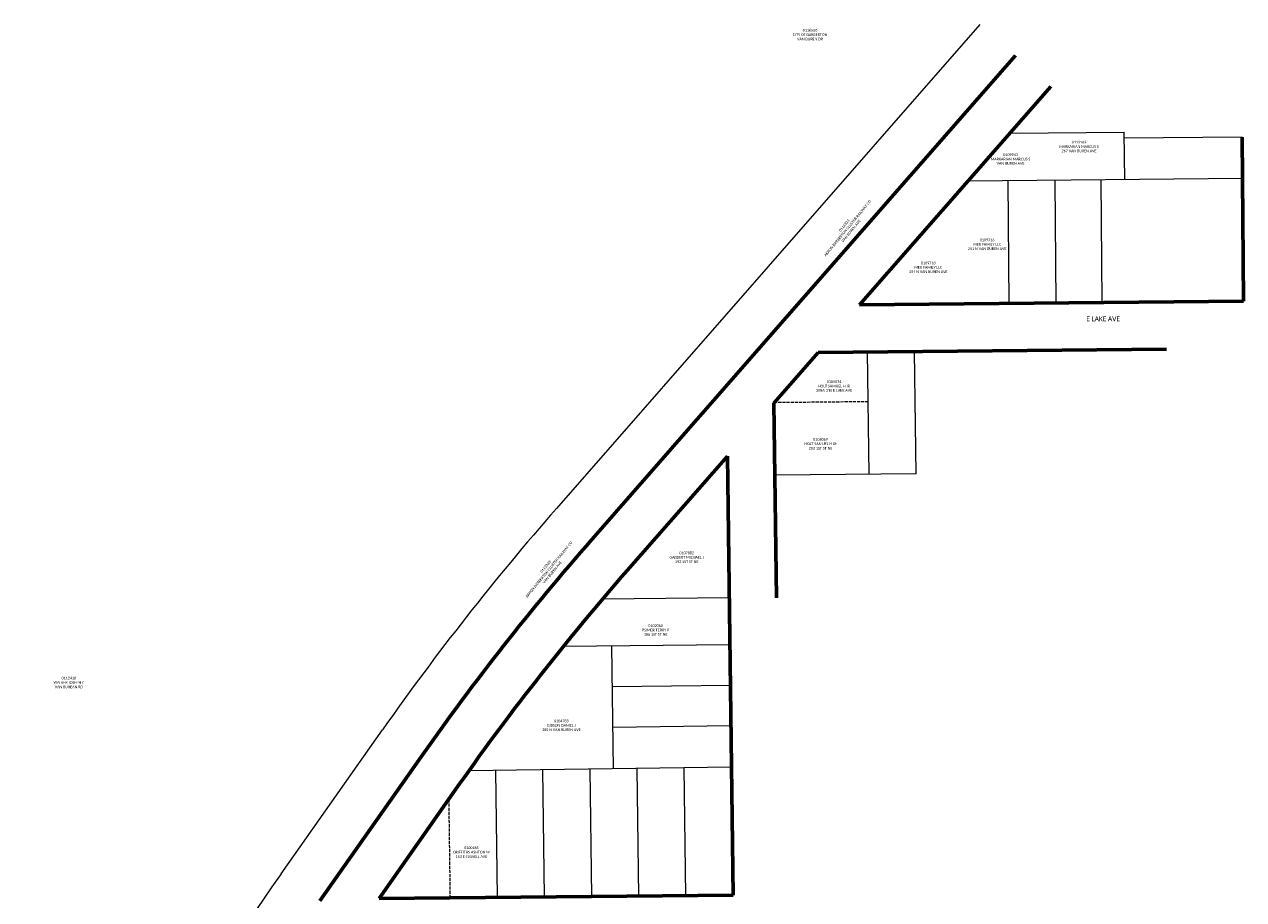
# Model space of a CAD drawing. Header units: feet. Extents: x 2211853 to 2217768, y 489955 to 493330.
# Tile 3 of 3: x 2216474 to 2217768, y 492401 to 493330. Entities that reach past the tile are written whole.
import ezdxf

# ---------------------------------------------------------------- set-up
doc = ezdxf.new("R2010")
doc.units = ezdxf.units.FT
doc.header["$LTSCALE"] = 20
doc.header["$MEASUREMENT"] = 0
doc.linetypes.add('OhDOT_DGN3', pattern=[0.22, 0.165, -0.055])
doc.linetypes.add('rowex', pattern=[0])
for name, color, linetype, lineweight in [('DV_X_Property_Line', 7, 'Continuous', 15), ('DV_X_Text', 7, 'Continuous', 15), ('TX_X_20', 7, 'Continuous', 15)]:
    doc.layers.add(name, color=color, linetype=linetype, lineweight=lineweight)
doc.layers.add('RW_X_Fee_RW', color=6, linetype='rowex', lineweight=60, true_color=0xff00ff)
doc.styles.add('X_Straight - Normal Fixed Spacing', font='calibril.ttf', dxfattribs={"height": 0.14})
doc.styles.add('X_Straight - Sub Title', font='calibril.ttf', dxfattribs={"height": 0.17})

msp = doc.modelspace()

# ---------------------------------------------------------------- linework, layer by layer
at = {"layer": 'DV_X_Property_Line'}
for p, q in [((2217487.8, 493330.2), (2217038.2, 492816.2)), ((2217641, 493215.5, 975.9), (2217519.4, 493214.4, 975.9)), ((2217641.4, 493165.3), (2217640.9, 493215.5)), ((2217765.9, 493210.5), (2217640.9, 493209.3)), ((2217766.4, 493166.5), (2217475.1, 493163.8)), ((2217518.8, 493033.9), (2217517.6, 493164.2)), ((2217568.8, 493034.4), (2217567.6, 493164.6)), ((2217617.6, 493034.8), (2217616.4, 493165.1)), ((2217370.1, 492852.5), (2217368.4, 492982.4)), ((2217420, 492852.9), (2217418.3, 492982.9)), ((2217420, 492852.9), (2217270, 492851.5)), ((2217221.7, 492721.4), (2217087.2, 492719.9)), ((2217222.4, 492671.4), (2217045.5, 492669.6)), ((2217098.9, 492539.8), (2217097.2, 492670.1)), ((2217222.9, 492628.5), (2217097.7, 492626.8)), ((2216746.2, 492428.5), (2216853.7, 492581.3)), ((2217223.5, 492585.5), (2217098.3, 492583.8)), ((2217224.1, 492541.5), (2216945.3, 492537.8)), ((2216975.7, 492403.4), (2216973.9, 492538.1)), ((2217025.7, 492403.8), (2217023.9, 492538.8)), ((2217075.9, 492404.2), (2217074.1, 492539.5)), ((2217125.7, 492404.7), (2217123.9, 492540.1)), ((2217175.7, 492405.1), (2217173.9, 492540.8))]:
    msp.add_line(p, q, dxfattribs=at)
at = {"layer": 'DV_X_Property_Line', "linetype": 'OhDOT_DGN3'}
for p, q in [((2217369.4, 492929.6), (2217269.4, 492928.6)), ((2216925.7, 492402.9), (2216924.3, 492507.9))]:
    msp.add_line(p, q, dxfattribs=at)
at = {"layer": 'DV_X_Property_Line'}
for centre, radius, start, end in [((2219162.5, 490957.8), 2822.5, 138.8187, 144.8854), ((2219162.5, 490957.8), 2822.5, 138.8187, 144.8854), ((2219150.3, 490738), 2939, 144.8854, 155.6099)]:
    msp.add_arc(centre, radius, start, end, dxfattribs=at)
at = {"layer": 'RW_X_Fee_RW'}
for p, q in [((2217075.8, 492783.3), (2217525.5, 493297.3)), ((2217360.1, 493032.4), (2217563.1, 493264.4)), ((2217767.6, 493036.2), (2217765.9, 493210.5)), ((2217360.1, 493032.4), (2217767.6, 493036.2)), ((2217268.9, 492928.1), (2217316, 492981.9)), ((2217316, 492981.9), (2217685.6, 492985.5)), ((2217271.7, 492721.5), (2217268.9, 492928.1)), ((2217219.7, 492871.8), (2217113.4, 492750.4)), ((2217225.9, 492405.6), (2217219.7, 492871.8)), ((2216787.1, 492399.8), (2216894.6, 492552.6)), ((2216850, 492402.2), (2216935.5, 492523.8)), ((2216850, 492402.2), (2217225.9, 492405.6))]:
    msp.add_line(p, q, dxfattribs=at)
for points in [[(2216894.6, 492552.6, -0.026477), (2217075.8, 492783.3)], [(2216935.5, 492523.8, -0.026477), (2217113.4, 492750.4)]]:
    msp.add_lwpolyline(points, format="xyb", dxfattribs=at)

# ---------------------------------------------------------------- texts
at = {"layer": 'DV_X_Text', "char_height": 2.8, "attachment_point": 5, "style": 'X_Straight - Normal Fixed Spacing'}
for s, insert in [('0116550^M^JCITY OF BARBERTON^M^JVAN BUREN DR', (2217307.4, 493319.3)), ('0109943^M^JMARKARIAN MARCUS S^M^JVAN BUREN AVE', (2217520.2, 493187.2)), ('0109718^M^JMER FAMILY LLC^M^J251 N VAN BUREN AVE', (2217432.9, 493072.2)), ('0105074^M^JHOLT SAMUEL H JR^M^J208& 210 E LAKE AVE', (2217332.9, 492946.2)), ('0105069^M^JHOLT SAMUEL H JR^M^J203 1ST ST NE', (2217318.5, 492884.9)), ('0107882^M^JGABBERT MICHAEL J^M^J192 1ST ST NE', (2217176.5, 492764.4)), ('0102060^M^JPSIMER TERRY P^M^J186 1ST ST NE', (2217143.5, 492687.2)), ('0112418^M^JWALKER JOSEPH C^M^JVAN BUREAN RD', (2216520.8, 492631.5)), ('0104783^M^JGIBSON DANIEL J^M^J185 N VAN BUREN AVE', (2217043.5, 492586)), ('0100185^M^JGRIFFITHS ASHTON W^M^J163 E CASSELL AVE', (2216948, 492451.4))]:
    msp.add_mtext(s, dxfattribs=dict(at, insert=insert))
for s, insert, rotation in [('0113163^M^JMARKARIAN MARCUS S^M^J267 VAN BUREN AVE', (2217592.9, 493200.5), 360), ('0113323^M^JAKRON BARBERTON CLUSTER RAILWAY CO^M^JVAN BUREN AVE', (2217347.3, 493113.8), 50.6313), ('0109716^M^JMER FAMILY LLC^M^J251 N VAN BUREN AVE', (2217495.4, 493096.7), 0), ('0113323^M^JAKRON BARBERTON CLUSTER RAILWAY CO^M^JVAN BUREN AVE', (2217030.3, 492751.5), 50.6313)]:
    msp.add_mtext(s, dxfattribs=dict(at, insert=insert, rotation=rotation))
at = {"layer": 'TX_X_20', "insert": (2217618.5, 493017.6), "char_height": 5, "attachment_point": 5, "style": 'X_Straight - Sub Title'}
msp.add_mtext('E LAKE AVE', dxfattribs=at)

doc.saveas('drawing.dxf')
